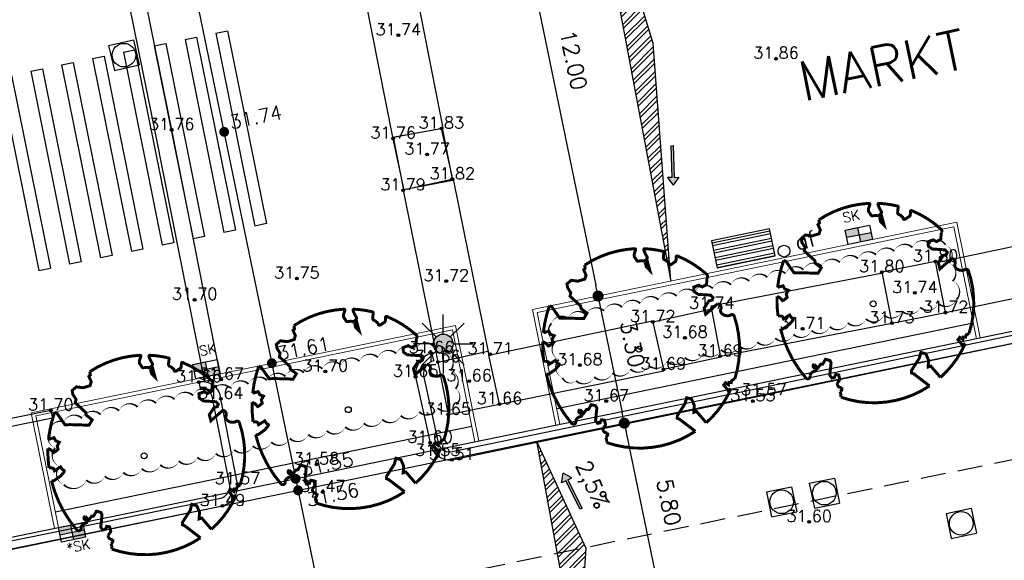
# Model space of a CAD drawing. Header units: metres. Extents: x 202952 to 203755, y 348879 to 349702.
# Tile 34 of 82: x 203295 to 203320, y 349359 to 349373. Entities that reach past the tile are written whole.
import ezdxf
from ezdxf.enums import TextEntityAlignment as Align

# ---------------------------------------------------------------- set-up
doc = ezdxf.new("R2010")
doc.units = ezdxf.units.M
doc.linetypes.add('1-200 HIDDEN', pattern=[0.9525, 0.635, -0.3175])
for name, color, linetype in [('bgt.onbegroeidterreindeel', 252, 'Continuous'), ('PH-BEST-STRAATNAAM-MAATVOERING', 7, 'Continuous'), ('PH-INM-HOOGTE', 20, 'Continuous'), ('PH-INM-HOOGTEPUNT', 20, 'Continuous'), ('PH-INM-KANTVERHARDING', 253, 'Continuous'), ('PH-NIEUW-AAND-DPROF', 1, 'Continuous'), ('PH-NIEUW-AFWATERINGSPROFIEL', 7, 'Continuous'), ('PH-NIEUW-BAND-20-30', 115, 'Continuous'), ('PH-NIEUW-HOOGTES', 170, 'Continuous'), ('PH-NIEUW-LICHTMAST-HOUT', 40, 'Continuous'), ('PH-NIEUW-LICHTMAST-KROMMAST', 40, 'Continuous'), ('PH-NIEUW-MAATVOERING', 2, 'Continuous'), ('PH-NIEUW-STRAATMEUBILAIR', 6, 'Continuous'), ('PH-ONTWERP-WEGAS', 2, '1-200 HIDDEN'), ('PH-RIO-KOLK', 7, 'Continuous'), ('PH-RIO-PUTRAND-AANBRENGEN', 7, 'Continuous')]:
    doc.layers.add(name, color=color, linetype=linetype)
for name, color, linetype, transparency in [('PH-NIEUW-BEPLANTING- OMRANDING', 115, 'Continuous', 0.5), ('PH-NIEUW-BEPLANTING-BOOM', 98, 'Continuous', 0.4), ('PH-NIEUW-BEPLANTING-HAAG', 115, '1-200 BLOKHAAG', 0.5)]:
    doc.layers.add(name, color=color, linetype=linetype, transparency=transparency)
doc.layers.add('PH-NIEUW-OPSLUITBAND-10', color=115, linetype='Continuous', lineweight=18)
doc.styles.add('1-200', font='romans.shx', dxfattribs={"height": 0.4})
doc.styles.add('ISO', font='ISO')
doc.styles.add('RDL_MAATVOERING', font='romans.shx')
doc.styles.add('ROMANS', font='romans.shx')
doc.linetypes.add('1-200 BLOKHAAG', pattern='A,0,-0.035,[1,Gras.shx,S=5,R=0,X=0,Y=0.0025],-0.475', length=0.51)
doc.dimstyles.new('BEMATING200', dxfattribs={"dimtxt": 0.4, "dimasz": 0.28, "dimexe": 0.5, "dimexo": 0.1, "dimgap": 0.4, "dimtad": 1, "dimlfac": -0.1, "dimzin": 0, "dimdsep": 46, "dimtxsty": '1-200', "dimblk": 'DOT', "dimcen": 0.09, "dimclrd": 8, "dimclre": 8, "dimclrt": 256, "dimadec": 3, "dimazin": 0, "dimtfac": 1, "dimtmove": 2, "dimatfit": 3, "dimfxl": 1, "dimtolj": 1, "dimtzin": 0, "dimarcsym": 0})
pattern_1 = [(45, (0, 0), (-0.1683798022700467, 0.1683798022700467), []), (45, (0.11225325, 0), (-0.1683798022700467, 0.1683798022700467), [])]

# ---------------------------------------------------------------- blocks, each defined once
blk = doc.blocks.new('bank')
h = blk.add_hatch()
h.set_pattern_fill('ANSI32', color=256, scale=0.02, angle=135)
h.set_pattern_definition([(180, (-196240.8201112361, -370617.3305901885), (-1.387778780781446e-17, -0.1905), []), (180, (-196240.8836112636, -370617.2670901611), (-1.387778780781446e-17, -0.1905), [])])
h.paths.add_polyline_path([(0, 0), (1.5, 0), (1.5, 0.7000000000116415), (0, 0.7000000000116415)])
blk.add_lwpolyline([(0, 0), (1.5, 0), (1.5, 0.7000000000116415), (0, 0.7000000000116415)], close=True)
blk = doc.blocks.new('*U22')
at = {"const_width": 0.03}
blk.add_lwpolyline([(0.08650493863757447, 0.9423767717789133), (0.08824732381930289, 0.9444135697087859), (0.08990813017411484, 0.9461926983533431), (0.09149985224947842, 0.947791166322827), (0.09303498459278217, 0.9492859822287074), (0.09452602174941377, 0.9507541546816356), (0.09598545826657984, 0.9522726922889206), (0.0974257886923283, 0.9539186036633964), (0.09885950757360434, 0.9557688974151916), (0.1002758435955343, 0.9579073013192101), (0.1015709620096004, 0.9604444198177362), (0.1026177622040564, 0.9634975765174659), (0.1032891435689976, 0.9671840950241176), (0.1034580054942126, 0.9716212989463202), (0.1029972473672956, 0.9769265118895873), (0.1017797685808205, 0.9832170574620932), (0.09505220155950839, 1.006887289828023, -0.5293802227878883), (0.1058198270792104, 1.019753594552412, -0.08713876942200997), (0.4436612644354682, 0.9249343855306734, -0.3723405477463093), (0.4568971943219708, 0.8945195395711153), (0.4707620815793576, 0.8238279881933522), (0.436041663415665, 0.7892173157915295), (0.398413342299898, 0.7970961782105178), (0.3533968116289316, 0.7633326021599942), (0.3706255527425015, 0.7204620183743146), (0.4172405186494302, 0.7054663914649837), (0.5423792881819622, 0.7342323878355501), (0.5728953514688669, 0.717372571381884), (0.5699041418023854, 0.6905147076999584), (0.5413587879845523, 0.6729338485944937), (0.5154089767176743, 0.5882506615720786), (0.5486011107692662, 0.5339612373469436), (0.6335552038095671, 0.6693344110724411, -0.5046405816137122), (0.6812036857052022, 0.6279469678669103, 0.3319483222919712), (0.7087285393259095, 0.5842292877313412, 0.282007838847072), (0.798581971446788, 0.6007519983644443), (0.7913936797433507, 0.5970326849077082, -0.5121558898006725), (0.8325480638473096, 0.5967071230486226, -0.1607604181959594), (1.018898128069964, -0.01121447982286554), (0.9954664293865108, -0.03381072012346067), (0.9952625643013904, -0.05876833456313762), (0.97237409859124, -0.06297039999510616), (0.9752459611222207, -0.08757275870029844), (0.9396180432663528, -0.07610409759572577), (0.9288286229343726, -0.1038427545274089), (0.9727618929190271, -0.1330526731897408), (0.9865007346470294, -0.1439328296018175), (1.010728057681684, -0.1198401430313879, -0.1063709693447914), (0.8681108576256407, -0.5220690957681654), (0.741059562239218, -0.4401882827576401), (0.717514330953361, -0.4563753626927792), (0.7024918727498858, -0.3889588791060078), (0.6572299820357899, -0.33466945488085), (0.6047093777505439, -0.3351830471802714), (0.6059330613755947, -0.3980071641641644), (0.566077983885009, -0.5355302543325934), (0.5721253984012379, -0.5617551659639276), (0.6010301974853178, -0.5658893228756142), (0.7859714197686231, -0.6365895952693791, -0.2362982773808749), (-0.04501724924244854, -1.002694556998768, 0.1596250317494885), (-0.06940896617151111, -0.9540268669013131, 0.3508021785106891), (-0.06296231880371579, -0.9055693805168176, -0.5046405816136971), (-0.1200019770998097, -0.8785550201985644), (-0.1061238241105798, -0.8340445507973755), (-0.1294890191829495, -0.7924725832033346), (-0.1603268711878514, -0.7955668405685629), (-0.1649629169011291, -0.828769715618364), (-0.1883580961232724, -0.8422959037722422), (-0.2160544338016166, -0.8211205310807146), (-0.2399694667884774, -0.6949648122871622), (-0.2582130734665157, -0.6767494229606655), (-0.3043936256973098, -0.6781892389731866), (-0.3172346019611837, -0.7329758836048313), (-0.336052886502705, -0.7388846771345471), (-0.3538048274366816, -0.7845823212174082), (-0.4006539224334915, -0.7595278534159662, 0.7335825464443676), (-0.3835417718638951, -0.794540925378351, -0.8616245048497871), (-0.3740247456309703, -0.8255252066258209, 0.2799778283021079), (-0.4086139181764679, -0.8785016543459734), (-0.407173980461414, -0.8805199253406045, -0.8270561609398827), (-0.4415787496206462, -0.9165484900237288, -0.1167741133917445), (-0.8304377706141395, -0.5112535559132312), (-0.8228827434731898, -0.5098405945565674), (-0.8167086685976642, -0.5081276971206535), (-0.8117538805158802, -0.5061763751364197), (-0.8078567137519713, -0.5040481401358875), (-0.8048555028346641, -0.5018045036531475), (-0.8025885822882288, -0.4995069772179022), (-0.8008942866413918, -0.497217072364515), (-0.7535134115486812, -0.4367869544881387), (-0.7524957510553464, -0.4346789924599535), (-0.7516640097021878, -0.4326561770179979), (-0.7509548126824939, -0.4306730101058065), (-0.7503047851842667, -0.4286839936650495), (-0.7496505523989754, -0.4266436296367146), (-0.7489287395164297, -0.424506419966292), (-0.7480759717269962, -0.4222268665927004), (-0.7470288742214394, -0.4197594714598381), (-0.7457457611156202, -0.4170726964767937), (-0.7442717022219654, -0.4141908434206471), (-0.7426734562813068, -0.4111521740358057), (-0.7410177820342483, -0.4079949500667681), (-0.7393714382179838, -0.404757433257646), (-0.7378011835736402, -0.4014778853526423), (-0.736373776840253, -0.3981945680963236), (-0.7351559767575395, -0.3949457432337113), (-0.7342033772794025, -0.3917709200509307), (-0.7335269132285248, -0.3887145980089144), (-0.7331263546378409, -0.3858225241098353), (-0.7330014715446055, -0.3831404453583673), (-0.7331520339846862, -0.3807141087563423), (-0.7335778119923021, -0.3785892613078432), (-0.7342785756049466, -0.3768116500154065), (-0.7352540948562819, -0.3754270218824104), (-0.7364992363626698, -0.3744576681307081), (-0.7379892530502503, -0.3738320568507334), (-0.7396944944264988, -0.3734552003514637), (-0.7415853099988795, -0.373232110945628), (-0.7436320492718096, -0.3730678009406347), (-0.7458050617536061, -0.3728672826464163), (-0.7480746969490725, -0.3725355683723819), (-0.7504113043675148, -0.3719776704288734), (-0.7527903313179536, -0.3711203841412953), (-0.7552076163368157, -0.3699776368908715), (-0.7576640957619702, -0.3685851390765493), (-0.7601607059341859, -0.3669786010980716), (-0.7626983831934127, -0.36519373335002), (-0.7652780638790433, -0.3632662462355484), (-0.7679006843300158, -0.3612318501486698), (-0.7705671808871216, -0.3591262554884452), (-0.7732724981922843, -0.3569747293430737), (-0.7759876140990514, -0.3547607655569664), (-0.7786775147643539, -0.3524574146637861), (-0.7813071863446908, -0.3500377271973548), (-0.8299391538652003, -0.4056840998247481), (-0.8323433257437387, -0.4029508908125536), (-0.8345822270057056, -0.4000204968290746), (-0.836620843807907, -0.3968659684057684), (-0.8385216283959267, -0.3935251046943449), (-0.840736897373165, -0.3902946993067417), (-0.8438164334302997, -0.3875362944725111), (-0.8483100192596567, -0.3856114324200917), (-0.85476743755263, -0.3848816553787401), (-0.8637384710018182, -0.3857085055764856), (-0.8757729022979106, -0.3884535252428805), (-0.8914205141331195, -0.3934782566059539, -0.04099741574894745), (-0.9582294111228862, -0.2054473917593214), (-0.9234884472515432, -0.2114270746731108), (-0.8925376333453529, -0.2312720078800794), (-0.8760445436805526, -0.2163382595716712), (-0.8562040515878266, -0.1853920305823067), (-0.8752034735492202, -0.1563483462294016), (-0.8645641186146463, -0.1134496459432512), (-0.9040011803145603, -0.1102134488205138), (-0.9304102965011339, -0.08463351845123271), (-0.9783993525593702, -0.1160192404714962, -0.05814040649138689), (-0.9976138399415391, 0.165834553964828), (-0.9703584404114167, 0.1604275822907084), (-0.8596913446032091, 0.07278734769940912), (-0.8119143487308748, 0.08936666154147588), (-0.6256486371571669, 0.1385249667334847), (-0.6097807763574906, 0.2000328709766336), (-0.6817740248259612, 0.228700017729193), (-0.6928026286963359, 0.2522743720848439), (-0.8242515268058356, 0.3167975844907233), (-0.8271706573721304, 0.3537371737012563), (-0.8715954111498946, 0.3913917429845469), (-0.8896592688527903, 0.4279577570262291), (-0.8593118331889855, 0.4756539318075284), (-0.7915101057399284, 0.4862687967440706), (-0.7299217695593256, 0.526538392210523), (-0.7292294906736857, 0.5680382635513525), (-0.7676352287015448, 0.6132933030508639), (-0.7574352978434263, 0.6324233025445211), (-0.7726401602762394, 0.662019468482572, -0.1342797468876), (-0.332838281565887, 0.9669673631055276, -0.5417265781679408), (-0.3193477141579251, 0.9566341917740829), (-0.3215297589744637, 0.9278934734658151), (-0.3210668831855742, 0.9129554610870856), (-0.3190361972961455, 0.901530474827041), (-0.3157811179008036, 0.8929926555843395), (-0.3116450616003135, 0.8867161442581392), (-0.3069714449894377, 0.88207508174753), (-0.3021036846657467, 0.8784436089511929), (-0.2973851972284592, 0.8751958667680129), (-0.2930876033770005, 0.8718356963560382), (-0.28919534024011, 0.8683857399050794), (-0.2856210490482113, 0.8649983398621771), (-0.2822773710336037, 0.8618258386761), (-0.2790769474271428, 0.859020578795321), (-0.2759324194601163, 0.8567349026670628), (-0.2727564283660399, 0.8551211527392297), (-0.269461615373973, 0.8543316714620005), (-0.2659792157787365, 0.8544624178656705), (-0.2623148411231, 0.855383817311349), (-0.2584926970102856, 0.856909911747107), (-0.2545369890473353, 0.8588547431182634), (-0.250471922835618, 0.8610323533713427), (-0.2463217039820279, 0.8632567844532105), (-0.2421105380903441, 0.8653420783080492), (-0.2378626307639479, 0.8671022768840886), (-0.2336034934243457, 0.8684046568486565), (-0.2293638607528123, 0.8693294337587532), (-0.2251757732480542, 0.8700100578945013), (-0.2210712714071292, 0.8705799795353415), (-0.2170823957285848, 0.8711726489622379), (-0.2132411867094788, 0.8719215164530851), (-0.2095796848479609, 0.8729600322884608), (-0.2061299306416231, 0.874421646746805), (-0.2029177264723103, 0.8764026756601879), (-0.1999439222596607, 0.878850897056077), (-0.1972031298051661, 0.881676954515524), (-0.1946899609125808, 0.8847914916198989), (-0.1925695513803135, 0.8648193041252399), (-0.1880558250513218, 0.8596630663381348), (-0.1667766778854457, 0.8235695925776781), (-0.1221388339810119, 0.7991742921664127), (-0.1853639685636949, 0.9015843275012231), (-0.1842019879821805, 0.9046962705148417), (-0.1833989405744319, 0.907716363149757), (-0.1830339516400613, 0.9106778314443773), (-0.1831861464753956, 0.9136139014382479), (-0.183934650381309, 0.916557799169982), (-0.1853585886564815, 0.9195427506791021), (-0.1875370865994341, 0.9226019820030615), (-0.1905285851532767, 0.9257980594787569), (-0.1943087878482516, 0.929310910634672), (-0.1988327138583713, 0.9333498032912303), (-0.2040553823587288, 0.9381240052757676), (-0.2099318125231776, 0.9438427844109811), (-0.2164170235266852, 0.9507154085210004), (-0.2234660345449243, 0.9589511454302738), (-0.2398539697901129, 0.9801903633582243, -0.5431042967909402), (-0.234212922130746, 0.9962449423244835, -0.04676559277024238), (-0.0468485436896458, 1.023485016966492, -0.3851675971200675), (-0.03630432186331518, 1.014881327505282), (-0.03045796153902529, 0.976481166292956), (-0.02755332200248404, 0.9644842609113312), (-0.02429638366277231, 0.9560845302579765), (-0.02076585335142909, 0.9506286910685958), (-0.01704043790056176, 0.9474634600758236), (-0.01319884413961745, 0.9459355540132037), (-0.009319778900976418, 0.945391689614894), (-0.005481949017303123, 0.9451785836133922), (-0.001749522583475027, 0.9447590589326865), (0.0018714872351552, 0.9440603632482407), (0.005389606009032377, 0.9431258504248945), (0.008813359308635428, 0.9419988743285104), (0.01215127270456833, 0.9407227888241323), (0.01541187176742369, 0.9393409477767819), (0.01860368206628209, 0.937896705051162), (0.02173522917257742, 0.9364334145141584), (0.02480835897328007, 0.9349844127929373), (0.02779819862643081, 0.933542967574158), (0.03067319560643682, 0.9320923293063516), (0.03340179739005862, 0.9306157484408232), (0.03595245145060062, 0.9290964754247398), (0.03829360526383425, 0.9275177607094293), (0.04039370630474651, 0.9258628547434), (0.0422212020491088, 0.9241150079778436), (0.04376176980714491, 0.9222717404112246), (0.04507000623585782, 0.9203876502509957), (0.04621773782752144, 0.918531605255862), (0.0472767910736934, 0.9167724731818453), (0.04831899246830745, 0.9151791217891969), (0.04941616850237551, 0.913820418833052), (0.05064014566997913, 0.9127652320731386), (0.05206275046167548, 0.9120824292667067), (0.05373699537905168, 0.9118260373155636), (0.0556406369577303, 0.9119907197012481), (0.0577326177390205, 0.9125562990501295), (0.05997188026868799, 0.9135025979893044), (0.06231736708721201, 0.9148094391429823), (0.064728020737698, 0.9164566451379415), (0.06716278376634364, 0.9184240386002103), (0.06958059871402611, 0.9206914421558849), (0.07194649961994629, 0.923229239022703), (0.07424988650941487, 0.9259700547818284), (0.07648625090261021, 0.9288370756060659), (0.07865108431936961, 0.9317534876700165), (0.08073987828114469, 0.9346424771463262), (0.08274812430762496, 0.9374272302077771), (0.08467131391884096, 0.9400309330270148)], format="xyb", close=True, dxfattribs=at)
blk.add_circle((0, 0), 0.03)
blk = doc.blocks.new('*U113')
blk.add_circle((0, 0), 0.15)
at = {"style": 'RDL_MAATVOERING'}
blk.add_text('af', height=0.4, dxfattribs=at).set_placement((0.3278669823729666, -0.0716556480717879))
blk = doc.blocks.new('houten lichtmast')
at = {"layer": 'PH-NIEUW-LICHTMAST-HOUT'}
blk.add_hatch(color=256, dxfattribs=at).paths.add_polyline_path([(0.678998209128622, 0.5102939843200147, 1), (0.821001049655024, 0.989705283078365, 1)])
at = {"layer": 'PH-NIEUW-LICHTMAST-KROMMAST', "color": 9, "flags": 128}
for points in [[(0.5729996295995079, 0.9269996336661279), (0.2199996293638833, 1.279999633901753)], [(0.7499996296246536, 0.9999996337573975), (0.7499996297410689, 1.499999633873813)], [(0.9269996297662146, 0.9269996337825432), (1.279999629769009, 1.279999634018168)], [(0.4999996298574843, 0.7499996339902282), (-3.703753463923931e-07, 0.7499996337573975)], [(0.5729996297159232, 0.5729996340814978), (0.2199996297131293, 0.2199996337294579)], [(0.9269996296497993, 0.5729996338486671), (1.279999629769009, 0.2199996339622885)], [(0.9999996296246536, 0.7499996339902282), (1.499999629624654, 0.7499996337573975)], [(0.7499996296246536, 0.4999996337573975), (0.749999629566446, -3.660097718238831e-07)]]:
    blk.add_lwpolyline(points, dxfattribs=at)
at = {"layer": 'PH-NIEUW-LICHTMAST-KROMMAST', "color": 9}
blk.add_circle((0.7499996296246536, 0.7499996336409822), 0.2499999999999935, dxfattribs=at)
blk = doc.blocks.new('MARKER', base_point=(45, 10))
at = {"color": 0}
for radius in [0.35, 0.25]:
    blk.add_circle((45, 10), radius, dxfattribs=at)
at = {"color": 0, "style": 'ISO'}
blk.add_attdef('MARKER', (45.6, 10), '', height=0.9, dxfattribs=at)
blk = doc.blocks.new('*U36')
h = blk.add_hatch(color=256)
h.paths.add_polyline_path([(0, 0.3735197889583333), (-0.3145617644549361, 0.3735197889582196), (-0.3145617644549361, 0.1867598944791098), (0, 0.1867598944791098)])
h.paths.add_polyline_path([(0, 0.1867598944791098), (0, 5.551115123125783e-17), (0.3145617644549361, -5.551115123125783e-17), (0.3145617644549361, 0.1867598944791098)])
blk.add_lwpolyline([(0.3145617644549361, 0), (-0.3145617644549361, 0), (-0.3145617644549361, 0.3735197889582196), (0.3145617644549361, 0.373519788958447)], close=True)
for points in [[(-0.3145617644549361, 0.3735197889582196), (0, 0.3735197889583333), (0, 0)], [(-0.3145617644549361, 0.1867598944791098), (0.3145617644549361, 0.1867598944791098)]]:
    blk.add_lwpolyline(points)
at = {"style": 'ROMANS'}
blk.add_attdef('SK', (-0.2141628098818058, -0.3101286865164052), '', height=0.25, dxfattribs=at)
blk = doc.blocks.new('*U49')
h = blk.add_hatch(color=256)
h.paths.add_polyline_path([(0, 0.3735197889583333), (-0.3145617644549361, 0.3735197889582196), (-0.3145617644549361, 0.1867598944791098), (0, 0.1867598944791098)])
h.paths.add_polyline_path([(0, 0.1867598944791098), (0, 5.551115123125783e-17), (0.3145617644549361, -5.551115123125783e-17), (0.3145617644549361, 0.1867598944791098)])
blk.add_lwpolyline([(0.3145617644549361, 0), (-0.3145617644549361, 0), (-0.3145617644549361, 0.3735197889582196), (0.3145617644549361, 0.373519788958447)], close=True)
for points in [[(-0.3145617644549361, 0.3735197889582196), (0, 0.3735197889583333), (0, 0)], [(-0.3145617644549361, 0.1867598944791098), (0.3145617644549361, 0.1867598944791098)]]:
    blk.add_lwpolyline(points)
at = {"style": 'ROMANS'}
blk.add_attdef('SK', (-0.08937751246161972, 0.5437910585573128), '', height=0.25, dxfattribs=at)
blk = doc.blocks.new('*U50')
h = blk.add_hatch(color=256)
h.paths.add_polyline_path([(0, 0.3735197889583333), (-0.3145617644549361, 0.3735197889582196), (-0.3145617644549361, 0.1867598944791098), (0, 0.1867598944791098)])
h.paths.add_polyline_path([(0, 0.1867598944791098), (0, 5.551115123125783e-17), (0.3145617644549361, -5.551115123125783e-17), (0.3145617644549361, 0.1867598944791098)])
blk.add_lwpolyline([(0.3145617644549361, 0), (-0.3145617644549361, 0), (-0.3145617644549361, 0.3735197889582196), (0.3145617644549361, 0.373519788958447)], close=True)
for points in [[(-0.3145617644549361, 0.3735197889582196), (0, 0.3735197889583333), (0, 0)], [(-0.3145617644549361, 0.1867598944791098), (0.3145617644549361, 0.1867598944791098)]]:
    blk.add_lwpolyline(points)
at = {"style": 'ROMANS'}
blk.add_attdef('SK', (-0.3186407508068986, 0.5653400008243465), '', height=0.25, dxfattribs=at)
blk = doc.blocks.new('AFWATERINGSPIJL')
at = {"ltscale": 0.5}
blk.add_hatch(color=256, dxfattribs=at).paths.add_polyline_path([(-0.05797235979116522, 0.2386542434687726), (-0.1321866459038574, 0.1505012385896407), (-0.7499325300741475, 0.6705693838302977), (-0.7885746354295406, 0.6246696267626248), (-0.1708287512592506, 0.1046014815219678), (-0.2450430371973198, 0.01644847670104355), (2.91038304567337e-11, -5.820766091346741e-11)])
for points in [[(-0.7499325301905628, 0.6705693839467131), (-0.7885746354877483, 0.6246696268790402)], [(-0.788574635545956, 0.6246696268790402), (-0.1708287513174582, 0.1046014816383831)], [(-0.7499325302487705, 0.6705693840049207), (-0.1321866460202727, 0.150501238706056)], [(-0.1708287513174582, 0.1046014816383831), (-0.2450430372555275, 0.01644847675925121), (8.731149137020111e-11, 0)], [(-0.1318391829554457, 0.1509139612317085), (-0.0579723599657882, 0.2386542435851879), (2.91038304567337e-11, -5.820766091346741e-11)]]:
    blk.add_lwpolyline(points, dxfattribs=at)
blk = doc.blocks.new('_Dot')
at = {"color": 0, "linetype": 'ByBlock', "lineweight": -2}
blk.add_line((-0.5, 0), (-1, 0), dxfattribs=at)
at = {"color": 0, "linetype": 'ByBlock', "const_width": 0.5}
blk.add_lwpolyline([(-0.25, 0, 1), (0.25, 0, 1)], format="xyb", close=True, dxfattribs=at)
blk = doc.blocks.new('*D83')
at = {"layer": 'Defpoints', "color": 0, "transparency": 16777216}
for p in [(203307.1271161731, 349377.7703439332), (203309.5477742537, 349366.0170288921), (203309.5477742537, 349366.0170288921)]:
    blk.add_point(p, dxfattribs=at)
at = {"layer": 'PH-NIEUW-MAATVOERING', "color": 8, "lineweight": -2, "transparency": 16777216}
blk.add_line((203307.1835981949, 349377.4960999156), (203309.4912922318, 349366.2912729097), dxfattribs=at)
at = {"layer": 'PH-NIEUW-MAATVOERING', "color": 8, "lineweight": -2, "transparency": 16777216, "xscale": 0.28, "yscale": 0.28, "zscale": 0.28}
for p, rotation in [((203307.1271161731, 349377.7703439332), 101.6376461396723), ((203309.5477742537, 349366.0170288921), 281.6376461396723)]:
    blk.add_blockref('_Dot', p, dxfattribs=dict(at, rotation=rotation))
at = {"layer": 'PH-NIEUW-MAATVOERING', "transparency": 16777216, "insert": (203308.9251109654, 349372.0147193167), "char_height": 0.4, "attachment_point": 5, "rotation": 281.63764613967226, "style": '1-200'}
blk.add_mtext('\\A1;12.00', dxfattribs=at)
blk = doc.blocks.new('*D84')
at = {"layer": 'Defpoints', "color": 0, "transparency": 16777216}
for p in [(203309.5477742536, 349366.0170288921), (203310.2134552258, 349362.7848672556), (203310.2134552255, 349362.7848672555)]:
    blk.add_point(p, dxfattribs=at)
at = {"layer": 'PH-NIEUW-MAATVOERING', "color": 8, "lineweight": -2, "transparency": 16777216}
blk.add_line((203309.6042562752, 349365.7427848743), (203310.1569732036, 349363.0591112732), dxfattribs=at)
at = {"layer": 'PH-NIEUW-MAATVOERING', "color": 8, "lineweight": -2, "transparency": 16777216, "xscale": 0.28, "yscale": 0.28, "zscale": 0.28}
for p, rotation in [((203309.5477742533, 349366.017028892), 101.6376461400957), ((203310.2134552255, 349362.7848672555), 281.6376461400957)]:
    blk.add_blockref('_Dot', p, dxfattribs=dict(at, rotation=rotation))
at = {"layer": 'PH-NIEUW-MAATVOERING', "transparency": 16777216, "insert": (203310.4208744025, 349364.7968902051), "char_height": 0.4, "attachment_point": 5, "rotation": 281.63764614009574, "style": '1-200'}
blk.add_mtext('\\A1;3.30', dxfattribs=at)
blk = doc.blocks.new('*D85')
at = {"layer": 'Defpoints', "color": 0, "transparency": 16777216}
for p in [(203310.2134552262, 349362.7848672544), (203311.3834399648, 349357.1040983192), (203311.3834399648, 349357.1040983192)]:
    blk.add_point(p, dxfattribs=at)
at = {"layer": 'PH-NIEUW-MAATVOERING', "color": 8, "lineweight": -2, "transparency": 16777216}
blk.add_line((203310.269937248, 349362.5106232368), (203311.3269579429, 349357.3783423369), dxfattribs=at)
at = {"layer": 'PH-NIEUW-MAATVOERING', "color": 8, "lineweight": -2, "transparency": 16777216, "xscale": 0.28, "yscale": 0.28, "zscale": 0.28}
for p, rotation in [((203310.2134552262, 349362.7848672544), 101.6376461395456), ((203311.3834399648, 349357.1040983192), 281.6376461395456)]:
    blk.add_blockref('_Dot', p, dxfattribs=dict(at, rotation=rotation))
at = {"layer": 'PH-NIEUW-MAATVOERING', "transparency": 16777216, "insert": (203311.3481343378, 349360.7748217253), "char_height": 0.4, "attachment_point": 5, "rotation": 281.6376461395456, "style": '1-200'}
blk.add_mtext('\\A1;5.80', dxfattribs=at)
blk = doc.blocks.new('*U26')
for p, q in [((-0.3250000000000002, 0.3249999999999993), (-0.3250000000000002, -0.3250000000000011)), ((-0.3250000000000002, 0.3249999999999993), (0.3250000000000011, 0.3249999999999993)), ((0.3250000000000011, 0.3249999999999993), (0.3249999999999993, -0.3250000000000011)), ((-0.3250000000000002, -0.3250000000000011), (0.3249999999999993, -0.3250000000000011))]:
    blk.add_line(p, q)
blk.add_circle((0, 0), 0.3)

msp = doc.modelspace()

# ---------------------------------------------------------------- hatches: boundary and pattern name
at = {"layer": 'PH-NIEUW-AFWATERINGSPROFIEL', "ltscale": 0.2, "transparency": 33554687}
h = msp.add_hatch(dxfattribs=at)
h.set_pattern_fill('ANSI32', color=252, scale=0.025)
h.set_pattern_definition(pattern_1)
h.paths.add_polyline_path([(203310.95150843, 349372.4320667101), (203309.1827509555, 349378.1937129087), (203311.3989371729, 349366.398285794)])
h = msp.add_hatch(dxfattribs=at)
h.set_pattern_fill('ANSI32', color=252, scale=0.025)
h.set_pattern_definition(pattern_1)
h.paths.add_polyline_path([(203309.2397212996, 349359.6096347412), (203307.9885479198, 349362.326635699), (203309.0336141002, 349356.6201391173)])

# ---------------------------------------------------------------- linework, layer by layer
at = {"layer": 'bgt.onbegroeidterreindeel'}
msp.add_lwpolyline([(203305.855, 349368.953), (203304.613, 349368.711), (203304.352, 349370.05), (203305.592, 349370.285), (203305.855, 349368.953)], close=True, dxfattribs=at)
at = {"layer": 'PH-INM-KANTVERHARDING'}
for p, q in [((203304.7070267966, 349374.873483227), (203305.605959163, 349370.2785898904)), ((203303.4224478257, 349374.6357947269), (203304.325653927, 349370.0519498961)), ((203304.325653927, 349370.0519498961), (203305.605959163, 349370.2785898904)), ((203305.5672796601, 349370.2717428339), (203305.854181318, 349368.9847357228)), ((203304.6265737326, 349368.7095141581), (203304.3385623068, 349370.0542349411)), ((203305.8655812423, 349368.987291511), (203304.5968059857, 349368.7028404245)), ((203305.8655812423, 349368.987291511), (203306.7735759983, 349364.5114552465)), ((203304.5968059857, 349368.7028404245), (203305.4812480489, 349364.3402980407)), ((203318.1038434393, 349366.860709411), (203322.8598805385, 349367.8655418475)), ((203310.9375061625, 349365.3589027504), (203312.4371274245, 349365.6952793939)), ((203305.3186597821, 349364.5644728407), (203305.3743227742, 349364.3723748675)), ((203312.6680870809, 349364.4595966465), (203311.208029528, 349364.1505048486)), ((203307.0449768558, 349363.2713358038), (203311.2149549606, 349364.1195697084)), ((203299.4100828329, 349363.8275599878), (203299.4530704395, 349363.6322344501)), ((203295.6507012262, 349363.1098681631), (203295.6908823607, 349362.9139460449))]:
    msp.add_line(p, q, dxfattribs=at)
for points in [[(203299.5643015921, 349363.8349046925), (203298.308975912, 349370.1544524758), (203297.0157084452, 349376.5398347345), (203296.3476817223, 349379.8339918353), (203308.248219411, 349382.2622222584), (203319.0580524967, 349384.4952416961), (203327.5115908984, 349386.2393262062)], [(203312.6625689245, 349364.489119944), (203317.0101279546, 349365.3261721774)]]:
    msp.add_lwpolyline(points, dxfattribs=at)
at = {"layer": 'PH-INM-KANTVERHARDING', "flags": 128}
for points in [[(203299.9806470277, 349363.8946136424), (203298.7207738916, 349370.2370541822), (203297.4273503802, 349376.6232068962), (203296.8426761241, 349379.5063383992), (203308.3326870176, 349381.8508033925), (203319.1430192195, 349384.0839259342), (203327.657734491, 349385.8406320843)], [(203295.6908823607, 349362.9139460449), (203294.1060420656, 349362.588915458), (203293.1363162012, 349367.3451206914)], [(203295.6507012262, 349363.1098681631), (203294.2620090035, 349362.8250650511), (203293.332284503, 349367.3850759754)], [(203312.6680870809, 349364.4595966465), (203312.4237207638, 349365.7670078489), (203316.7785958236, 349366.6044930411)], [(203318.3742889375, 349365.5945810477), (203323.1490273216, 349366.5866922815)], [(203306.7735759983, 349364.5114552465), (203310.9308992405, 349365.3884151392), (203311.2149549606, 349364.1195697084)], [(203305.4812480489, 349364.3402980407), (203306.7525417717, 349364.6151405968)], [(203305.4812480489, 349364.3402980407), (203305.7446023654, 349363.0028938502), (203307.0449768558, 349363.2713358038), (203306.7735759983, 349364.5114552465)]]:
    msp.add_lwpolyline(points, dxfattribs=at)
for points in [[(203305.3186597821, 349364.5644728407, 0.3626494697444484), (203304.9156928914, 349363.9664658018), (203305.2828750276, 349362.2905255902, 0.4031718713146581), (203305.8327733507, 349361.8556368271), (203313.7574586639, 349363.4965303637), (203322.8657787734, 349365.3987559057), (203332.3584097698, 349367.3340409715), (203335.8389624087, 349368.04357776, 0.4491979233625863), (203336.1945015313, 349368.6278950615), (203335.8964680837, 349370.2227298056, 0.224106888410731), (203335.3616330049, 349370.6149378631)], [(203305.3743227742, 349364.3723748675, 0.3548146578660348), (203305.1137421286, 349363.997021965), (203305.480181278, 349362.3244729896, 0.4009736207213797), (203305.804009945, 349362.0539234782), (203313.7167392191, 349363.6923413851), (203322.8253588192, 349365.594629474), (203332.3184571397, 349367.5300098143), (203335.8013979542, 349368.2400334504, 0.4627207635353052), (203336.0002807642, 349368.5784422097), (203335.7060988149, 349370.1526668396, 0.2108493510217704), (203335.3235048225, 349370.418605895, 0.1909184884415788)], [(203294.0934648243, 349359.4839966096), (203300.0112641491, 349360.6833156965, 0.3712515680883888), (203300.3915277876, 349361.2384271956), (203299.9669187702, 349363.4038966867, 0.4628831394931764), (203299.4100828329, 349363.8275599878)], [(203294.05373981, 349359.6800117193), (203299.9650173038, 349360.8780090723, 0.3600047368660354), (203300.1934658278, 349361.209120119), (203299.767566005, 349363.3811726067, 0.4771069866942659), (203299.4530704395, 349363.6322344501, 0.2466235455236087)]]:
    msp.add_lwpolyline(points, format="xyb", dxfattribs=at)
msp.add_lwpolyline([(203317.0101279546, 349365.3261721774), (203318.3742889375, 349365.5945810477), (203318.1187126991, 349366.8935214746), (203316.7545517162, 349366.6251126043)], close=True, dxfattribs=at)
at = {"layer": 'PH-NIEUW-AAND-DPROF'}
msp.add_lwpolyline([(203297.0077642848, 349384.9003550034), (203302.5152333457, 349358.2385105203)], dxfattribs=at)
at = {"layer": 'PH-NIEUW-AFWATERINGSPROFIEL', "ltscale": 0.08}
for p, q in [((203310.95150843, 349372.4320667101), (203309.1827509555, 349378.1937129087)), ((203309.1827509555, 349378.1937129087), (203311.3989371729, 349366.398285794)), ((203311.3989371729, 349366.398285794), (203310.95150843, 349372.4320667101)), ((203307.9885479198, 349362.326635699), (203309.0336141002, 349356.6201391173)), ((203307.9885479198, 349362.326635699), (203309.2397212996, 349359.6096347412)), ((203309.2397212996, 349359.6096347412), (203309.0336141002, 349356.6201391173))]:
    msp.add_line(p, q, dxfattribs=at)
at = {"layer": 'PH-NIEUW-BAND-20-30'}
msp.add_lwpolyline([(203325.7873346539, 349431.7726352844), (203324.8448794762, 349432.0997718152), (203324.7343209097, 349431.820588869), (203325.692618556, 349431.4908541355, -0.3204443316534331), (203333.527539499, 349420.3741534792), (203333.2728128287, 349379.8099770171, -0.3541311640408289), (203321.4585829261, 349365.4071579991), (203290.7750820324, 349359.0877269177), (203290.8355984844, 349358.7938940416), (203321.5190993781, 349365.113325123, 0.3541311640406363), (203333.5728069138, 349379.8080931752), (203333.8275335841, 349420.3722696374, 0.3204443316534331), (203325.7917172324, 349431.7740139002)], format="xyb", close=True, dxfattribs=at)
for points in [[(203299.8447066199, 349372.6970328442), (203300.1385425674, 349372.7575499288)], [(203300.1385425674, 349372.7575499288), (203301.1247582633, 349367.8557236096)], [(203299.0611440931, 349372.5356539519), (203299.3549800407, 349372.5961710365)], [(203299.0611440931, 349372.5356539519), (203300.0473597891, 349367.6338276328)], [(203299.3549800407, 349372.5961710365), (203300.3411957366, 349367.6943447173)], [(203299.8447066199, 349372.6970328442), (203300.8309223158, 349367.795206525)], [(203297.4940190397, 349372.2128961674), (203297.7878549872, 349372.273413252)], [(203297.4940190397, 349372.2128961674), (203298.4802347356, 349367.3110698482)], [(203297.7878549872, 349372.273413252), (203298.7740706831, 349367.3715869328)], [(203298.2775815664, 349372.3742750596), (203298.5714175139, 349372.4347921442)], [(203298.2775815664, 349372.3742750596), (203299.2637972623, 349367.4724487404)], [(203298.5714175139, 349372.4347921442), (203299.5576332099, 349367.5329658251)], [(203296.710456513, 349372.051517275), (203297.0042924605, 349372.1120343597)], [(203296.710456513, 349372.051517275), (203297.6966722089, 349367.1496909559)], [(203297.0042924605, 349372.1120343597), (203297.9905081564, 349367.2102080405)], [(203295.1433314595, 349371.7287594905), (203295.437167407, 349371.7892765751)], [(203295.1433314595, 349371.7287594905), (203296.1295471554, 349366.8269331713)], [(203295.437167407, 349371.7892765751), (203296.423383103, 349366.8874502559)], [(203295.9268939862, 349371.8901383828), (203296.2207299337, 349371.9506554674)], [(203295.9268939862, 349371.8901383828), (203296.9131096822, 349366.9883120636)], [(203296.2207299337, 349371.9506554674), (203297.2069456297, 349367.0488291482)], [(203294.3597689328, 349371.5673805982), (203295.3459846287, 349366.6655542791)], [(203294.6536048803, 349371.6278976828), (203295.6398205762, 349366.7260713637)], [(203301.1247582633, 349367.8557236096), (203300.8309223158, 349367.795206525)], [(203299.5576332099, 349367.5329658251), (203299.2637972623, 349367.4724487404)], [(203300.3411957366, 349367.6943447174), (203300.0473597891, 349367.6338276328)], [(203297.9905081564, 349367.2102080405), (203297.6966722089, 349367.1496909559)], [(203298.7740706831, 349367.3715869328), (203298.4802347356, 349367.3110698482)], [(203297.2069456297, 349367.0488291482), (203296.9131096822, 349366.9883120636)], [(203295.3459846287, 349366.6655542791), (203295.6398205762, 349366.7260713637)], [(203296.423383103, 349366.8874502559), (203296.1295471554, 349366.8269331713)]]:
    msp.add_lwpolyline(points, dxfattribs=at)
at = {"layer": 'PH-NIEUW-BEPLANTING- OMRANDING'}
for points in [[(203318.6497085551, 349365.9257355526, 0, 0.04703263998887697, -0.52056705), (203318.1897572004, 349365.8274926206, 0, 0.04703263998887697, -0.52056705), (203317.7298058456, 349365.7292496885, 0, 0.04703263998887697, -0.52056705), (203317.2698544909, 349365.6310067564, 0, 0.04703263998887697, -0.52056705), (203316.8099031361, 349365.5327638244, 0, 0.04703263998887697, -0.52056705), (203316.3499517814, 349365.4345208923, 0, 0.04703263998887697, -0.52056705), (203315.8900004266, 349365.3362779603, 0, 0.04703263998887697, -0.52056705), (203315.4300490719, 349365.2380350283, 0, 0.04703263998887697, -0.52056705), (203314.9700977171, 349365.1397920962, 0, 0.04703263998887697, -0.52056705), (203314.5101463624, 349365.0415491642, 0, 0.04703263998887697, -0.52056705), (203314.0501950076, 349364.9433062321, 0, 0.04703263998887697, -0.52056705), (203313.5902436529, 349364.8450633, 0, 0.04703263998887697, -0.52056705), (203313.1302922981, 349364.746820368, 0, 0.04703263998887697, -0.52056705), (203312.6703409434, 349364.6485774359, 0, 0.04703263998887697, -0.52056705), (203312.2103895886, 349364.5503345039, 0, 0.04703263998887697, -0.52056705), (203311.7504382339, 349364.4520915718, 0, 0.04703263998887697, -0.52056705), (203311.2904868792, 349364.3538486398, 0, 0.04703263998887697, -0.52056705), (203310.8305355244, 349364.2556057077, 0, 0.04703263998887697, -0.52056705), (203310.3705841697, 349364.1573627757, 0, 0.04703263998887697, -0.52056705), (203309.9106328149, 349364.0591198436, 0, 0.04703263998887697, -0.52056705), (203309.4506814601, 349363.9608769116, 0, 0.04703263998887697, -0.52056705), (203308.9907301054, 349363.8626339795, 0, 0.04703263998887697, -0.52056705), (203308.6451199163, 349363.9385666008, 0, 0.04703263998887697, -0.52056705), (203308.5523522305, 349364.3996534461, 0, 0.04703263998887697, -0.52056705), (203308.4595845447, 349364.8607402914, 0, 0.04703263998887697, -0.52056705), (203308.3668168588, 349365.3218271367, 0, 0.04703263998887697, -0.52056705), (203308.7772463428, 349365.4499391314, 0, 0.04703263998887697, -0.52056705), (203309.2379042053, 349365.5448140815, 0, 0.04703263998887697, -0.52056705), (203309.6985620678, 349365.6396890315, 0, 0.04703263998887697, -0.52056705), (203310.1592199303, 349365.7345639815, 0, 0.04703263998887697, -0.52056705), (203310.6198777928, 349365.8294389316, 0, 0.04703263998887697, -0.52056705), (203311.0805356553, 349365.9243138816, 0, 0.04703263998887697, -0.52056705), (203311.5411935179, 349366.0191888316, 0, 0.04703263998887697, -0.52056705), (203312.0018513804, 349366.1140637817, 0, 0.04703263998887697, -0.52056705), (203312.4625092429, 349366.2089387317, 0, 0.04703263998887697, -0.52056705), (203312.9231671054, 349366.3038136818, 0, 0.04703263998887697, -0.52056705), (203313.3838249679, 349366.3986886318, 0, 0.04703263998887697, -0.52056705), (203313.8444828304, 349366.4935635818, 0, 0.04703263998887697, -0.52056705), (203314.3051406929, 349366.5884385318, 0, 0.04703263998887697, -0.52056705), (203314.7657985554, 349366.6833134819, 0, 0.04703263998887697, -0.52056705), (203315.2264564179, 349366.7781884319, 0, 0.04703263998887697, -0.52056705), (203315.6871142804, 349366.8730633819, 0, 0.04703263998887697, -0.52056705), (203316.1477721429, 349366.967938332, 0, 0.04703263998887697, -0.52056705), (203316.6084300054, 349367.062813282, 0, 0.04703263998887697, -0.52056705), (203317.0690878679, 349367.1576882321, 0, 0.04703263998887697, -0.52056705), (203317.5297457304, 349367.2525631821, 0, 0.04703263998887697, -0.52056705), (203317.9904035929, 349367.3474381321, 0, 0.04703263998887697, -0.52056705), (203318.3694091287, 349367.3189187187, 0, 0.04703263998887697, -0.52056705), (203318.4621768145, 349366.8578318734, 0, 0.04703263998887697, -0.52056705), (203318.5549445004, 349366.3967450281, 0, 0.04703263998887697, -0.52056705)], [(203295.9805439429, 349361.2215406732, 0, 0.04793639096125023, -0.52056705), (203295.871491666, 349361.6883354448, 0, 0.04793639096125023, -0.52056705), (203295.762439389, 349362.1551302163, 0, 0.04793639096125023, -0.52056705), (203295.6533871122, 349362.6219249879, 0, 0.04793639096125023, -0.52056705), (203295.9749788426, 349362.8132436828, 0, 0.04793639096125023, -0.52056705), (203296.44448843, 349362.9099416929, 0, 0.04793639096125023, -0.52056705), (203296.9139980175, 349363.0066397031, 0, 0.04793639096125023, -0.52056705), (203297.3835076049, 349363.1033377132, 0, 0.04793639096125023, -0.52056705), (203297.8530171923, 349363.2000357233, 0, 0.04793639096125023, -0.52056705), (203298.3225267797, 349363.2967337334, 0, 0.04793639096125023, -0.52056705), (203298.7920363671, 349363.3934317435, 0, 0.04793639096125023, -0.52056705), (203299.2615459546, 349363.4901297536, 0, 0.04793639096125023, -0.52056705), (203299.731055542, 349363.5868277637, 0, 0.04793639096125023, -0.52056705), (203300.2005651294, 349363.6835257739, 0, 0.04793639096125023, -0.52056705), (203300.6700747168, 349363.780223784, 0, 0.04793639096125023, -0.52056705), (203301.1395843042, 349363.8769217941, 0, 0.04793639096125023, -0.52056705), (203301.6090938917, 349363.9736198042, 0, 0.04793639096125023, -0.52056705), (203302.0786034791, 349364.0703178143, 0, 0.04793639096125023, -0.52056705), (203302.5481130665, 349364.1670158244, 0, 0.04793639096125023, -0.52056705), (203303.0176226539, 349364.2637138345, 0, 0.04793639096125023, -0.52056705), (203303.4871322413, 349364.3604118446, 0, 0.04793639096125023, -0.52056705), (203303.9566418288, 349364.4571098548, 0, 0.04793639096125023, -0.52056705), (203304.4261514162, 349364.5538078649, 0, 0.04793639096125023, -0.52056705), (203304.8956610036, 349364.650505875, 0, 0.04793639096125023, -0.52056705), (203305.365170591, 349364.7472038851, 0, 0.04793639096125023, -0.52056705), (203305.6752527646, 349364.5835288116, 0, 0.04793639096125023, -0.52056705), (203305.8025811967, 349364.1213846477, 0, 0.04793639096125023, -0.52056705), (203305.9299096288, 349363.6592404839, 0, 0.04793639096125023, -0.52056705), (203305.9464231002, 349363.2650151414, 0, 0.04793639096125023, -0.52056705), (203305.4768294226, 349363.1687263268, 0, 0.04793639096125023, -0.52056705), (203305.007235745, 349363.0724375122, 0, 0.04793639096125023, -0.52056705), (203304.5376420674, 349362.9761486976, 0, 0.04793639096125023, -0.52056705), (203304.0680483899, 349362.879859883, 0, 0.04793639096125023, -0.52056705), (203303.5984547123, 349362.7835710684, 0, 0.04793639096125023, -0.52056705), (203303.1288610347, 349362.6872822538, 0, 0.04793639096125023, -0.52056705), (203302.6592673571, 349362.5909934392, 0, 0.04793639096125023, -0.52056705), (203302.1896736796, 349362.4947046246, 0, 0.04793639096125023, -0.52056705), (203301.720080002, 349362.39841581, 0, 0.04793639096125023, -0.52056705), (203301.2504863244, 349362.3021269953, 0, 0.04793639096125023, -0.52056705), (203300.7808926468, 349362.2058381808, 0, 0.04793639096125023, -0.52056705), (203300.3112989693, 349362.1095493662, 0, 0.04793639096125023, -0.52056705), (203299.8417052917, 349362.0132605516, 0, 0.04793639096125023, -0.52056705), (203299.3721116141, 349361.9169717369, 0, 0.04793639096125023, -0.52056705), (203298.9025179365, 349361.8206829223, 0, 0.04793639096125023, -0.52056705), (203298.4329242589, 349361.7243941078, 0, 0.04793639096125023, -0.52056705), (203297.9633305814, 349361.6281052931, 0, 0.04793639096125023, -0.52056705), (203297.4937369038, 349361.5318164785, 0, 0.04793639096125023, -0.52056705), (203297.0241432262, 349361.4355276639, 0, 0.04793639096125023, -0.52056705), (203296.5545495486, 349361.3392388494, 0, 0.04793639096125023, -0.52056705)]]:
    msp.add_lwpolyline(points, format="xyseb", close=True, dxfattribs=at)
at = {"layer": 'PH-NIEUW-BEPLANTING-HAAG', "ltscale": 1.3}
for points in [[(203319.0761425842, 349365.3248770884), (203308.4980484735, 349363.1462620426)], [(203306.343251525, 349362.7024700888), (203295.7651574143, 349360.5238550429)]]:
    msp.add_lwpolyline(points, dxfattribs=at)
at = {"layer": 'PH-NIEUW-HOOGTES', "const_width": 0.125}
for points in [[(203300.0115333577, 349370.2333558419, 1), (203300.0969285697, 349370.1420724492, 1)], [(203301.2218623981, 349364.3566983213, 1), (203301.30725761, 349364.2654149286, 1)], [(203301.8270269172, 349361.4183695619, 1), (203301.9124221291, 349361.3270861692, 1)], [(203301.8875433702, 349361.124536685, 1), (203301.9729385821, 349361.0332532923, 1)]]:
    msp.add_lwpolyline(points, format="xyb", close=True, dxfattribs=at)
at = {"layer": 'PH-NIEUW-OPSLUITBAND-10'}
for points in [[(203308.4794482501, 349362.7340358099), (203307.8877188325, 349365.6751316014), (203318.6617035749, 349367.8940913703), (203319.2534329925, 349364.9529955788)], [(203308.5773935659, 349362.7542081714), (203308.0053884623, 349365.5972674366), (203318.583482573, 349367.7758824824), (203319.1554876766, 349364.9328232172)], [(203295.7465571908, 349360.1116288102), (203295.1548277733, 349363.0527246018), (203305.9288125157, 349365.2716843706), (203306.5205419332, 349362.3305885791)], [(203295.8445025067, 349360.1318011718), (203295.2724974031, 349362.9748604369), (203305.8505915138, 349365.1534754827), (203306.4225966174, 349362.3104162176)], [(203308.8715000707, 349362.8133804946), (203308.8712295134, 349362.814725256)], [(203296.1386090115, 349360.190973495), (203296.1383384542, 349360.1923182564)]]:
    msp.add_lwpolyline(points, dxfattribs=at)
at = {"layer": 'PH-ONTWERP-WEGAS'}
msp.add_lwpolyline([(203326.6320930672, 349434.5250631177, -0.3214174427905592), (203336.7268574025, 349420.2554851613), (203336.4727497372, 349379.7898827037, -0.3541311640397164), (203322.1040917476, 349362.2729406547), (203267.7600834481, 349351.0805015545, -0.03968434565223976), (203204.3939684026, 349343.1962128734), (203194.5848381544, 349342.7598004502, 0.1017905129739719), (203123.1217482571, 349324.7143716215)], format="xyb", dxfattribs=at)

# ---------------------------------------------------------------- block references
at = {"layer": 'PH-INM-HOOGTEPUNT', "xscale": 0.1, "yscale": 0.1, "zscale": 0.1}
for p in [(203304.4769355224, 349372.642097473, 31.7442), (203314.0668549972, 349372.0482936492, 31.8608), (203298.7207738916, 349370.2370541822, 31.7613), (203305.5702162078, 349370.2722626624, 31.8277), (203304.3460592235, 349370.0192319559, 31.7629), (203305.2074102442, 349369.6115344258, 31.7688), (203305.8486169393, 349368.9834882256, 31.8177), (203304.5968719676, 349368.7025149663, 31.7858), (203318.1187126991, 349366.8935214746, 31.7968), (203301.8999103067, 349366.4607754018, 31.7458), (203316.7545517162, 349366.6251126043, 31.7968), (203305.6943542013, 349366.3939476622, 31.7156), (203299.3041121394, 349365.9222439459, 31.6966), (203317.5923612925, 349366.0950015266, 31.7384), (203312.4371274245, 349365.6952793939, 31.7375), (203318.3742889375, 349365.5945810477, 31.7208), (203310.9375061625, 349365.3589027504, 31.7234), (203314.7433380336, 349365.1821599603, 31.7079), (203317.0101279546, 349365.3261721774, 31.7276), (203311.75498448, 349364.9557809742, 31.683), (203305.3186597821, 349364.5644728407, 31.663), (203306.8094191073, 349364.5380848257, 31.7127), (203312.6481117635, 349364.48633969, 31.6858), (203305.0109760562, 349364.3418260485, 31.6565), (203305.4812480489, 349364.3402980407, 31.6569), (203309.0864045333, 349364.2602649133, 31.6775), (203302.623340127, 349364.0986459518, 31.7009), (203304.9156928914, 349363.9664658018, 31.6506), (203311.208029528, 349364.1505048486, 31.6919), (203299.4100828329, 349363.8275599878, 31.6559), (203299.821677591, 349363.7149901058, 31.645), (203299.9806470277, 349363.8946136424, 31.6671), (203306.2736511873, 349363.8513200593, 31.6583), (203313.7574586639, 349363.4965303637, 31.5673), (203299.9669187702, 349363.4038966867, 31.6364), (203307.0449768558, 349363.2713358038, 31.659), (203309.7573320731, 349363.3456734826, 31.6666), (203313.4793860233, 349363.3440694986, 31.5515), (203295.6507012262, 349363.1098681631, 31.7016), (203305.7446023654, 349363.0028938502, 31.6476), (203305.2828750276, 349362.2905255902, 31.601), (203305.4771779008, 349361.9567764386, 31.5505), (203302.3980528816, 349361.7398624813, 31.5835), (203305.8327733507, 349361.8556368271, 31.5101), (203300.3915277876, 349361.2384271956, 31.566), (203302.5585703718, 349361.0377089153, 31.474), (203300.0112641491, 349360.6833156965, 31.4905), (203300.2944684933, 349360.8762388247, 31.513), (203314.9109565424, 349360.2771068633, 31.6048)]:
    msp.add_blockref('MARKER', p, dxfattribs=at)
at = {"layer": 'PH-NIEUW-AFWATERINGSPROFIEL', "xscale": -1}
for p, rotation in [((203311.4595008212, 349368.8313616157), 51.80151101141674), ((203308.6647597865, 349361.5117050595), 256.631122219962)]:
    msp.add_blockref('AFWATERINGSPIJL', p, dxfattribs=dict(at, rotation=rotation))
at = {"layer": 'PH-NIEUW-BEPLANTING-BOOM', "xscale": 2.5, "yscale": 2.5, "zscale": 2.5, "rotation": 343.4615725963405}
for p in [(203316.5351804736, 349365.8174912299), (203310.5869376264, 349364.6654524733), (203303.2055167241, 349363.1282124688), (203298.0216962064, 349361.9573620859)]:
    msp.add_blockref('*U22', p, dxfattribs=at)
at = {"layer": 'PH-NIEUW-LICHTMAST-HOUT'}
msp.add_blockref('houten lichtmast', (203304.8658060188, 349364.0488238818), dxfattribs=at)
at = {"layer": 'PH-NIEUW-STRAATMEUBILAIR'}
for name, p, rotation in [('bank', (203312.5751598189, 349366.735239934), 11.7597052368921), ('*U113', (203314.2705857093, 349367.157500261), 14.50801646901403)]:
    msp.add_blockref(name, p, dxfattribs=dict(at, rotation=rotation))
at = {"layer": 'PH-RIO-KOLK', "rotation": 11.52666182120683}
for name, p, values in [('*U50', (203316.209709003, 349367.3884678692), {'SK': 'SK'}), ('*U49', (203299.6436633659, 349363.9766021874), {'SK': 'SK'}), ('*U36', (203296.2275223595, 349359.827875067), {'SK': '*SK'})]:
    msp.add_blockref(name, p, dxfattribs=at).add_auto_attribs(values)
at = {"layer": 'PH-RIO-PUTRAND-AANBRENGEN'}
for p, rotation in [((203297.5092427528, 349372.1372291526), 12.9371412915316), ((203315.2947684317, 349361.006931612), 11.43083735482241), ((203314.2106276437, 349360.7883170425), 11.43083735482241), ((203318.7702702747, 349360.2389688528), 11.88051314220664)]:
    msp.add_blockref('*U26', p, dxfattribs=dict(at, rotation=rotation))

# ---------------------------------------------------------------- texts
at = {"layer": 'PH-BEST-STRAATNAAM-MAATVOERING', "style": 'ROMANS'}
msp.add_text('MARKT', height=1, rotation=11.50000002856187, dxfattribs=at).set_placement((203316.76, 349371.8769999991), align=Align.MIDDLE_CENTER)
at = {"layer": 'PH-INM-HOOGTE', "style": 'ROMANS'}
for s, p in [('31.74', (203304.4769355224, 349372.642097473)), ('31.86', (203314.0668549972, 349372.0482936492)), ('31.76', (203298.7207738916, 349370.2370541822)), ('31.83', (203305.5702162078, 349370.2722626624)), ('31.76', (203304.3460592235, 349370.0192319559)), ('31.77', (203305.2074102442, 349369.6115344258)), ('31.82', (203305.8486169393, 349368.9834882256)), ('31.79', (203304.5968719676, 349368.7025149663)), ('31.80', (203318.1187126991, 349366.8935214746)), ('31.75', (203301.8999103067, 349366.4607754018)), ('31.80', (203316.7545517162, 349366.6251126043)), ('31.72', (203305.6943542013, 349366.3939476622)), ('31.70', (203299.3041121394, 349365.9222439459)), ('31.74', (203317.5923612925, 349366.0950015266)), ('31.74', (203312.4371274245, 349365.6952793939)), ('31.72', (203318.3742889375, 349365.5945810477)), ('31.72', (203310.9375061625, 349365.3589027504)), ('31.71', (203314.7433380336, 349365.1821599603)), ('31.73', (203317.0101279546, 349365.3261721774)), ('31.68', (203311.75498448, 349364.9557809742)), ('31.66', (203305.3186597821, 349364.5644728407)), ('31.71', (203306.8094191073, 349364.5380848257)), ('31.69', (203312.6481117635, 349364.48633969)), ('31.66', (203305.4812480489, 349364.3402980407)), ('31.68', (203309.0864045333, 349364.2602649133)), ('31.69', (203311.208029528, 349364.1505048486)), ('31.70', (203302.623340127, 349364.0986459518)), ('31.65', (203304.9156928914, 349363.9664658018)), ('31.66', (203299.4100828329, 349363.8275599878)), ('31.67', (203299.9806470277, 349363.8946136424)), ('31.66', (203306.2736511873, 349363.8513200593)), ('31.64', (203299.9669187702, 349363.4038966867)), ('31.57', (203313.7574586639, 349363.4965303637)), ('31.66', (203307.0449768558, 349363.2713358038)), ('31.67', (203309.7573320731, 349363.3456734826)), ('31.55', (203313.4793860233, 349363.3440694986)), ('31.70', (203295.6507012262, 349363.1098681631)), ('31.65', (203305.7446023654, 349363.0028938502)), ('31.60', (203305.2828750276, 349362.2905255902)), ('31.55', (203305.4771779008, 349361.9567764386)), ('31.58', (203302.3980528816, 349361.7398624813)), ('31.51', (203305.8327733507, 349361.8556368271)), ('31.57', (203300.3915277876, 349361.2384271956)), ('31.47', (203302.5585703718, 349361.0377089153)), ('31.49', (203300.0112641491, 349360.6833156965)), ('31.60', (203314.9109565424, 349360.2771068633))]:
    msp.add_text(s, height=0.3, dxfattribs=at).set_placement(p, align=Align.CENTER)
at = {"layer": 'PH-NIEUW-AFWATERINGSPROFIEL', "ltscale": 0.08, "insert": (203308.8631011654, 349361.6739929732), "char_height": 0.4, "width": 2.089292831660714, "attachment_point": 7, "rotation": 294.33753454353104, "style": 'ROMANS'}
msp.add_mtext('2,5%', dxfattribs=at)
at = {"layer": 'PH-NIEUW-HOOGTES', "style": 'ROMANS'}
for s, p in [('31.74', (203300.2268750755, 349370.2519293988)), ('31.61', (203301.4372041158, 349364.3752718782)), ('31.55', (203302.0423686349, 349361.4369431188)), ('31.56', (203302.1836464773, 349360.6617611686))]:
    msp.add_text(s, height=0.35, rotation=11.63764614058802, dxfattribs=at).set_placement(p)

# ---------------------------------------------------------------- dimensions: what is measured, and where the dimension line sits
at = {"layer": 'PH-NIEUW-MAATVOERING'}
dim = msp.add_aligned_dim(p1=(203307.1271161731, 349377.7703439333), p2=(203309.5477742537, 349366.0170288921), distance=0, dimstyle='BEMATING200', override={"dimtad": 3, "dimse1": 1, "dimse2": 1}, dxfattribs=at)
dim.commit()
dim.dimension.update_dxf_attribs({"geometry": '*D83', "text_midpoint": (203308.9251109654, 349372.0147193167)})
for base, p1, p2, angle, picture, middle in [((203310.2134552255, 349362.7848672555), (203309.5477742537, 349366.0170288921), (203310.2134552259, 349362.7848672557), 281.6376461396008, '*D84', (203310.4208744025, 349364.7968902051)), ((203311.3834399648, 349357.1040983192), (203310.2134552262, 349362.7848672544), (203311.3834399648, 349357.1040983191), 281.63764613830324, '*D85', (203311.3481343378, 349360.7748217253))]:
    dim = msp.add_linear_dim(base=base, p1=p1, p2=p2, angle=angle, dimstyle='BEMATING200', override={"dimtad": 3, "dimse1": 1, "dimse2": 1}, dxfattribs=at)
    dim.commit()
    dim.dimension.update_dxf_attribs({"geometry": picture, "text_midpoint": middle, "dimtype": 129})

doc.saveas('drawing.dxf')
